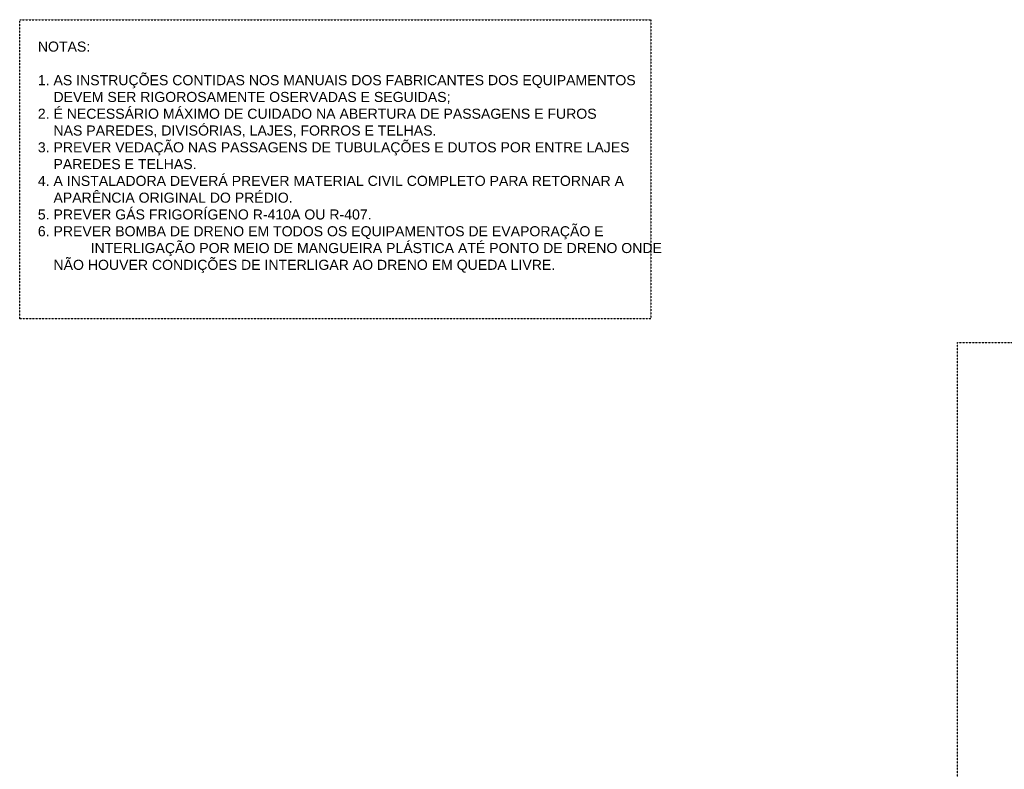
# Model space of a CAD drawing. Extents: x -90708 to 277869, y -117 to 207445.
# Tile 196 of 256: x -72961 to -65810, y 124976 to 130419. Entities that reach past the tile are written whole.
import ezdxf

# ---------------------------------------------------------------- set-up
doc = ezdxf.new("R2010")
doc.units = 0
doc.header["$MEASUREMENT"] = 0
doc.linetypes.add('DASHDOT', pattern=[1, 0.5, -0.25, 0, -0.25])
doc.layers.add('ARQ-GRELHAS', color=30, linetype='CONTINUOUS')
doc.layers.add('TEXTO - AR COND.', color=40, linetype='CONTINUOUS')
doc.styles.add('ARIAL', font='arial.ttf')

msp = doc.modelspace()

# ---------------------------------------------------------------- linework, layer by layer
at = {"layer": 'ARQ-GRELHAS', "linetype": 'DASHDOT', "ltscale": 0.05}
for points in [[(-72960.823, 130419.457), (-68377.1, 130419.457), (-68377.1, 128248.275), (-72960.823, 128248.275)], [(-56202.67, 121035.161), (-66149.67, 121035.161), (-66149.67, 128076.161), (-56202.67, 128076.161)]]:
    msp.add_lwpolyline(points, close=True, dxfattribs=at)

# ---------------------------------------------------------------- texts
at = {"layer": 'TEXTO - AR COND.', "insert": (-72828.972, 130260.704), "char_height": 67.5, "attachment_point": 1, "style": 'ARIAL'}
msp.add_mtext('\\A1;{\\H1.0833x;NOTAS:\\P\\P1. AS INSTRUÇÕES CONTIDAS NOS MANUAIS DOS FABRICANTES DOS EQUIPAMENTOS\\P    DEVEM SER RIGOROSAMENTE OSERVADAS E SEGUIDAS;\\P2. É NECESSÁRIO MÁXIMO DE CUIDADO NA ABERTURA DE PASSAGENS E FUROS\\P    NAS PAREDES, DIVISÓRIAS, LAJES, FORROS E TELHAS.\\P3. PREVER VEDAÇÃO NAS PASSAGENS DE TUBULAÇÕES E DUTOS POR ENTRE LAJES\\P    PAREDES E TELHAS.\\P4. A INSTALADORA DEVERÁ PREVER MATERIAL CIVIL COMPLETO PARA RETORNAR A \\P    APARÊNCIA ORIGINAL DO PRÉDIO.\\P5. PREVER GÁS FRIGORÍGENO R-410A OU R-407.\\P6. PREVER BOMBA DE DRENO EM TODOS OS EQUIPAMENTOS DE EVAPORAÇÃO E \\P^I    INTERLIGAÇÃO POR MEIO DE MANGUEIRA PLÁSTICA ATÉ PONTO DE DRENO ONDE\\P    NÃO HOUVER CONDIÇÕES DE INTERLIGAR AO DRENO EM QUEDA LIVRE.}', dxfattribs=at)

doc.saveas('drawing.dxf')
